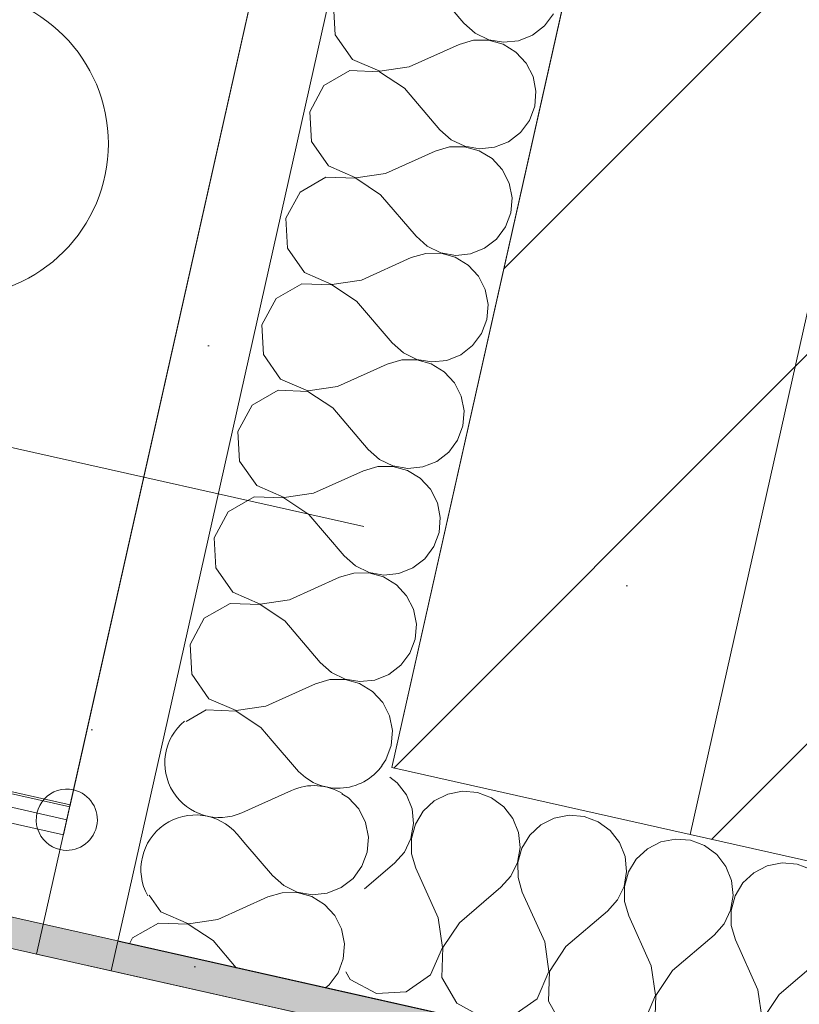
# Model space of a CAD drawing. Header units: millimetres. Extents: x -7218036 to -6523761, y 6117771 to 6337028.
# Tile 61 of 223: x -7153815 to -7153305, y 6129406 to 6130050. Entities that reach past the tile are written whole.
import ezdxf
from ezdxf.enums import TextEntityAlignment as Align

# ---------------------------------------------------------------- set-up
doc = ezdxf.new("R2010")
doc.units = ezdxf.units.MM
doc.header["$MEASUREMENT"] = 0
doc.linetypes.add('Dot & Dashed', pattern=[200, 100, -50, 0, -50])
doc.linetypes.add('Штрихпунктирная', pattern=[670.277762, 352.777767, -176.388884, 0, -141.111112])
for name, color, linetype in [('S - квартира_помещение.АР', 7, 'Continuous'), ('АР-Ограждения _балкона _ лоджии.АР', 7, 'Continuous'), ('АР-Отметки высот.АР', 7, 'Continuous'), ('АР-Стены внешние_Балконы _ лоджии.АР', 7, 'Continuous'), ('АР-Стены_внешние_.АР', 7, 'Continuous'), ('АР-Чертеж-Оси_Осевые размеры.АР', 7, 'Continuous')]:
    doc.layers.add(name, color=color, linetype=linetype)
for name, color, linetype, lineweight in [('АР-Ограждения _балкона _ лоджии.АР_Ном._пера__1', 7, 'Continuous', 0), ('АР-Отметки высот.АР_Ном._пера__120', 7, 'Continuous', 0), ('АР-Стены внешние_Балконы _ лоджии.АР_Ном._пера__1', 7, 'Continuous', 0), ('АР-Стены_внешние_.АР_Ном._пера__1', 7, 'Continuous', 30), ('АР-Чертеж-Оси_Осевые размеры.АР_Ном._пера__120', 7, 'Continuous', 0)]:
    doc.layers.add(name, color=color, linetype=linetype, lineweight=lineweight)
doc.styles.add('РЎР“Р•РќР•Р\xa0Р\x98Р\xa0_РЎРўР\x98Р›Р¬_2', font='GOTHIC.TTF')
pattern_1 = [(45, (-6566190.34, 6562677.8), (-127.279217, 127.279217), [])]
pattern_2 = [(45, (-6566190.34, 6563027.8), (-111.369318, 111.369318), [0, -105, 0, -157.5]), (110, (-6565840.34, 6563027.8), (148.001588, 53.868173), [0, -77, 0, -133])]

# ---------------------------------------------------------------- blocks, each defined once
blk = doc.blocks.new('Стена_164_7', base_point=(-7153233.12, 6130611.82))
at = {"layer": 'АР-Стены_внешние_.АР', "linetype": 'Continuous', "lineweight": 0, "true_color": 0x000000}
h = blk.add_hatch(dxfattribs=at)
h.set_pattern_fill('БЛОКИ_БЕТОННЫЕ_ЭФФЕКТИВН_7E', color=18, style=0, pattern_type=2)
h.set_pattern_definition(pattern_1)
h.paths.add_polyline_path([(-7153330.69, 6130633.73), (-7153571.74, 6129560.34), (-7153376.6, 6129516.52), (-7153135.55, 6130589.91)])
at = {"layer": 'АР-Стены_внешние_.АР_Ном._пера__1', "color": 7, "linetype": 'Continuous', "lineweight": 15, "flags": 128}
for points in [[(-7153330.69, 6130633.73), (-7153571.74, 6129560.34)], [(-7153376.6, 6129516.52), (-7153135.55, 6130589.91)], [(-7153571.74, 6129560.34), (-7153376.6, 6129516.52)]]:
    blk.add_lwpolyline(points, dxfattribs=at)
blk = doc.blocks.new('Стена_165_7', base_point=(-7153037.98, 6130568))
at = {"layer": 'АР-Стены_внешние_.АР', "linetype": 'Continuous', "lineweight": 0, "true_color": 0x000000}
h = blk.add_hatch(dxfattribs=at)
h.set_pattern_fill('БЛОКИ_БЕТОННЫЕ_ЭФФЕКТИВН_7E', color=18, style=0, pattern_type=2)
h.set_pattern_definition(pattern_1)
h.paths.add_polyline_path([(-7153135.55, 6130589.91), (-7153376.6, 6129516.52), (-7153181.46, 6129472.69), (-7152940.41, 6130546.09)])
at = {"layer": 'АР-Стены_внешние_.АР_Ном._пера__1', "color": 7, "linetype": 'Continuous', "lineweight": 15, "flags": 128}
for points in [[(-7153135.55, 6130589.91), (-7153376.6, 6129516.52)], [(-7153376.6, 6129516.52), (-7153181.46, 6129472.69)]]:
    blk.add_lwpolyline(points, dxfattribs=at)
blk = doc.blocks.new('Ограждение_4_7', base_point=(-6566190.34, 6562677.79))
at = {"layer": 'АР-Ограждения _балкона _ лоджии.АР_Ном._пера__1', "color": 7, "linetype": 'Dot & Dashed', "lineweight": 0}
blk.add_line((-7153784.37, 6129526.23), (-7156341.13, 6130100.44), dxfattribs=at)
at = {"layer": 'АР-Ограждения _балкона _ лоджии.АР_Ном._пера__1', "color": 7, "linetype": 'Continuous', "lineweight": 0, "flags": 128}
blk.add_lwpolyline([(-7153786.56, 6129516.47), (-7153782.18, 6129535.99), (-7156338.93, 6130110.19), (-7156343.32, 6130090.68)], close=True, dxfattribs=at)
blk.add_lwpolyline([(-7153779.99, 6129545.75, 1), (-7153788.75, 6129506.72, 1)], format="xyb", close=True, dxfattribs=at)
blk = doc.blocks.new('Линия_3_7', base_point=(-7154144.89, 6128687.24))
at = {"layer": 'АР-Отметки высот.АР_Ном._пера__120', "color": 7, "linetype": 'Continuous', "lineweight": 0}
blk.add_circle((-7153857.15, 6129968.39), 100, dxfattribs=at)
blk = doc.blocks.new('Стена_175_7', base_point=(-7156375.61, 6130036.44))
at = {"layer": 'АР-Стены внешние_Балконы _ лоджии.АР', "linetype": 'Continuous', "lineweight": 0, "true_color": 0x000000}
blk.add_hatch(color=18, dxfattribs=at).paths.add_polyline_path([(-7153995.89, 6129501.99), (-7154000.27, 6129482.48), (-7153404.05, 6129348.58), (-7153399.67, 6129368.09)])
at = {"layer": 'АР-Стены внешние_Балконы _ лоджии.АР_Ном._пера__1', "color": 7, "linetype": 'Continuous', "lineweight": 0}
blk.add_line((-7153404.05, 6129348.58), (-7154000.27, 6129482.48), dxfattribs=at)
at = {"layer": 'АР-Стены внешние_Балконы _ лоджии.АР_Ном._пера__1', "color": 7, "linetype": 'Continuous', "lineweight": 0, "flags": 128}
blk.add_lwpolyline([(-7153399.67, 6129368.09), (-7153995.89, 6129501.99)], dxfattribs=at)
blk = doc.blocks.new('*X669', base_point=(-6566190.34, 6562677.79))
at = {"layer": 'АР-Стены_внешние_.АР_Ном._пера__1', "color": 7, "linetype": 'Continuous', "lineweight": 0}
for p, q in [((-7153600.06, 6129540.54), (-7153604.41, 6129543.18)), ((-7153593.36, 6129533.31), (-7153600.06, 6129540.54)), ((-7153588.89, 6129524.53), (-7153593.36, 6129533.31)), ((-7153586.99, 6129514.86), (-7153588.89, 6129524.53)), ((-7153587.8, 6129505.04), (-7153586.99, 6129514.86)), ((-7153667.28, 6129510.16), (-7153649.81, 6129489.69)), ((-7153591.26, 6129495.82), (-7153587.8, 6129505.04)), ((-7153597.12, 6129487.89), (-7153591.26, 6129495.82)), ((-7153649.81, 6129489.69), (-7153642.44, 6129483.15)), ((-7153604.91, 6129481.87), (-7153597.12, 6129487.89)), ((-7153643.48, 6129478.51), (-7153652.94, 6129475.75)), ((-7153633.63, 6129478.58), (-7153643.48, 6129478.51)), ((-7153642.44, 6129483.15), (-7153633.57, 6129478.87)), ((-7153624.13, 6129475.96), (-7153633.63, 6129478.58)), ((-7153633.57, 6129478.87), (-7153623.86, 6129477.18)), ((-7153623.86, 6129477.18), (-7153614.06, 6129478.2)), ((-7153614.06, 6129478.2), (-7153604.91, 6129481.87)), ((-7153730.42, 6129477), (-7153722.75, 6129466.01)), ((-7153685.52, 6129461.1), (-7153652.94, 6129475.75)), ((-7153615.71, 6129470.84), (-7153624.13, 6129475.96)), ((-7153722.75, 6129466.01), (-7153704.83, 6129458.27)), ((-7153609.01, 6129463.62), (-7153615.71, 6129470.84)), ((-7153704.83, 6129458.27), (-7153685.52, 6129461.1)), ((-7153604.54, 6129454.84), (-7153609.01, 6129463.62)), ((-7153724.4, 6129458.65), (-7153741.34, 6129448.96)), ((-7153704.89, 6129457.98), (-7153724.4, 6129458.65)), ((-7153688.65, 6129447.16), (-7153704.89, 6129457.98)), ((-7153602.64, 6129445.17), (-7153604.54, 6129454.84)), ((-7153741.34, 6129448.96), (-7153743.4, 6129445.17)), ((-7153688.65, 6129447.16), (-7153673.56, 6129429.48)), ((-7153603.45, 6129435.35), (-7153602.64, 6129445.17)), ((-7153606.91, 6129426.13), (-7153603.45, 6129435.35)), ((-7153612.77, 6129418.2), (-7153606.91, 6129426.13)), ((-7153615.15, 6129416.36), (-7153612.77, 6129418.2))]:
    blk.add_line(p, q, dxfattribs=at)
blk = doc.blocks.new('*X670', base_point=(-6566190.34, 6562677.79))
at = {"layer": 'АР-Стены_внешние_.АР_Ном._пера__1', "color": 7, "linetype": 'Continuous', "lineweight": 0}
for p, q in [((-7153547.78, 6130074.4), (-7153524.6, 6130047.23)), ((-7153609.8, 6130059.04), (-7153608.71, 6130039.55)), ((-7153471.9, 6130045.43), (-7153466.05, 6130053.36)), ((-7153524.6, 6130047.23), (-7153517.23, 6130040.69)), ((-7153479.7, 6130039.41), (-7153471.9, 6130045.43)), ((-7153608.71, 6130039.55), (-7153597.53, 6130023.55)), ((-7153517.23, 6130040.69), (-7153508.36, 6130036.41)), ((-7153488.85, 6130035.74), (-7153479.7, 6130039.41)), ((-7153560.3, 6130018.64), (-7153527.73, 6130033.29)), ((-7153518.27, 6130036.05), (-7153527.73, 6130033.29)), ((-7153508.42, 6130036.13), (-7153518.27, 6130036.05)), ((-7153498.92, 6130033.5), (-7153508.42, 6130036.13)), ((-7153508.36, 6130036.41), (-7153498.65, 6130034.72)), ((-7153490.5, 6130028.39), (-7153498.92, 6130033.5)), ((-7153498.65, 6130034.72), (-7153488.85, 6130035.74)), ((-7153483.8, 6130021.16), (-7153490.5, 6130028.39)), ((-7153597.53, 6130023.55), (-7153579.62, 6130015.81)), ((-7153479.33, 6130012.38), (-7153483.8, 6130021.16)), ((-7153599.19, 6130016.19), (-7153616.13, 6130006.5)), ((-7153579.68, 6130015.53), (-7153599.19, 6130016.19)), ((-7153563.43, 6130004.7), (-7153579.68, 6130015.53)), ((-7153579.62, 6130015.81), (-7153560.3, 6130018.64)), ((-7153616.13, 6130006.5), (-7153625.45, 6129989.35)), ((-7153477.43, 6130002.71), (-7153479.33, 6130012.38)), ((-7153563.43, 6130004.7), (-7153540.25, 6129977.54)), ((-7153478.24, 6129992.89), (-7153477.43, 6130002.71)), ((-7153625.45, 6129989.35), (-7153624.36, 6129969.86)), ((-7153481.7, 6129983.67), (-7153478.24, 6129992.89)), ((-7153487.56, 6129975.74), (-7153481.7, 6129983.67)), ((-7153540.25, 6129977.54), (-7153532.88, 6129970.99)), ((-7153495.35, 6129969.72), (-7153487.56, 6129975.74)), ((-7153624.36, 6129969.86), (-7153613.19, 6129953.85)), ((-7153532.88, 6129970.99), (-7153524.01, 6129966.71)), ((-7153504.5, 6129966.05), (-7153495.35, 6129969.72)), ((-7153575.95, 6129948.95), (-7153543.38, 6129963.6)), ((-7153533.92, 6129966.36), (-7153543.38, 6129963.6)), ((-7153524.07, 6129966.43), (-7153533.92, 6129966.36)), ((-7153514.57, 6129963.81), (-7153524.07, 6129966.43)), ((-7153524.01, 6129966.71), (-7153514.3, 6129965.02)), ((-7153506.15, 6129958.69), (-7153514.57, 6129963.81)), ((-7153514.3, 6129965.02), (-7153504.5, 6129966.05)), ((-7153499.45, 6129951.47), (-7153506.15, 6129958.69)), ((-7153613.19, 6129953.85), (-7153595.27, 6129946.11)), ((-7153595.27, 6129946.11), (-7153575.95, 6129948.95)), ((-7153494.98, 6129942.69), (-7153499.45, 6129951.47)), ((-7153614.84, 6129946.5), (-7153631.78, 6129936.81)), ((-7153595.33, 6129945.83), (-7153614.84, 6129946.5)), ((-7153579.09, 6129935.01), (-7153595.33, 6129945.83)), ((-7153493.08, 6129933.02), (-7153494.98, 6129942.69)), ((-7153631.78, 6129936.81), (-7153641.1, 6129919.66)), ((-7153579.09, 6129935.01), (-7153555.9, 6129907.84)), ((-7153493.89, 6129923.2), (-7153493.08, 6129933.02)), ((-7153497.35, 6129913.97), (-7153493.89, 6129923.2)), ((-7153641.1, 6129919.66), (-7153640.01, 6129900.17)), ((-7153503.21, 6129906.05), (-7153497.35, 6129913.97)), ((-7153555.9, 6129907.84), (-7153548.53, 6129901.3)), ((-7153511, 6129900.02), (-7153503.21, 6129906.05)), ((-7153640.01, 6129900.17), (-7153628.84, 6129884.16)), ((-7153549.58, 6129896.67), (-7153559.03, 6129893.9)), ((-7153539.72, 6129896.74), (-7153549.58, 6129896.67)), ((-7153548.53, 6129901.3), (-7153539.66, 6129897.02)), ((-7153530.22, 6129894.12), (-7153539.72, 6129896.74)), ((-7153539.66, 6129897.02), (-7153529.95, 6129895.33)), ((-7153520.15, 6129896.36), (-7153511, 6129900.02)), ((-7153591.61, 6129879.26), (-7153559.03, 6129893.9)), ((-7153521.8, 6129889), (-7153530.22, 6129894.12)), ((-7153529.95, 6129895.33), (-7153520.15, 6129896.36)), ((-7153628.84, 6129884.16), (-7153610.92, 6129876.42)), ((-7153515.1, 6129881.78), (-7153521.8, 6129889)), ((-7153610.92, 6129876.42), (-7153591.61, 6129879.26)), ((-7153510.63, 6129872.99), (-7153515.1, 6129881.78)), ((-7153630.49, 6129876.8), (-7153647.43, 6129867.11)), ((-7153610.98, 6129876.14), (-7153630.49, 6129876.8)), ((-7153594.74, 6129865.32), (-7153610.98, 6129876.14)), ((-7153508.73, 6129863.33), (-7153510.63, 6129872.99)), ((-7153647.43, 6129867.11), (-7153656.75, 6129849.96)), ((-7153594.74, 6129865.32), (-7153571.56, 6129838.15)), ((-7153509.54, 6129853.51), (-7153508.73, 6129863.33)), ((-7153513.01, 6129844.28), (-7153509.54, 6129853.51)), ((-7153656.75, 6129849.96), (-7153655.66, 6129830.47)), ((-7153518.86, 6129836.36), (-7153513.01, 6129844.28)), ((-7153571.56, 6129838.15), (-7153564.19, 6129831.61)), ((-7153526.66, 6129830.33), (-7153518.86, 6129836.36)), ((-7153655.66, 6129830.47), (-7153644.49, 6129814.47)), ((-7153565.23, 6129826.97), (-7153574.69, 6129824.21)), ((-7153555.37, 6129827.05), (-7153565.23, 6129826.97)), ((-7153564.19, 6129831.61), (-7153555.31, 6129827.33)), ((-7153545.88, 6129824.43), (-7153555.37, 6129827.05)), ((-7153555.31, 6129827.33), (-7153545.6, 6129825.64)), ((-7153545.6, 6129825.64), (-7153535.8, 6129826.66)), ((-7153535.8, 6129826.66), (-7153526.66, 6129830.33)), ((-7153607.26, 6129809.56), (-7153574.69, 6129824.21)), ((-7153537.45, 6129819.31), (-7153545.88, 6129824.43)), ((-7153644.49, 6129814.47), (-7153626.57, 6129806.73)), ((-7153530.75, 6129812.08), (-7153537.45, 6129819.31)), ((-7153646.14, 6129807.11), (-7153663.08, 6129797.42)), ((-7153626.63, 6129806.45), (-7153646.14, 6129807.11)), ((-7153626.57, 6129806.73), (-7153607.26, 6129809.56)), ((-7153526.28, 6129803.3), (-7153530.75, 6129812.08)), ((-7153610.39, 6129795.63), (-7153626.63, 6129806.45)), ((-7153524.38, 6129793.63), (-7153526.28, 6129803.3)), ((-7153663.08, 6129797.42), (-7153672.4, 6129780.27)), ((-7153610.39, 6129795.63), (-7153587.21, 6129768.46)), ((-7153525.19, 6129783.81), (-7153524.38, 6129793.63)), ((-7153528.66, 6129774.59), (-7153525.19, 6129783.81)), ((-7153672.4, 6129780.27), (-7153671.31, 6129760.78)), ((-7153534.51, 6129766.66), (-7153528.66, 6129774.59)), ((-7153587.21, 6129768.46), (-7153579.84, 6129761.92)), ((-7153579.84, 6129761.92), (-7153570.96, 6129757.64)), ((-7153542.31, 6129760.64), (-7153534.51, 6129766.66)), ((-7153671.31, 6129760.78), (-7153660.14, 6129744.78)), ((-7153580.88, 6129757.28), (-7153590.34, 6129754.52)), ((-7153571.03, 6129757.36), (-7153580.88, 6129757.28)), ((-7153561.53, 6129754.73), (-7153571.03, 6129757.36)), ((-7153570.96, 6129757.64), (-7153561.25, 6129755.95)), ((-7153561.25, 6129755.95), (-7153551.45, 6129756.97)), ((-7153551.45, 6129756.97), (-7153542.31, 6129760.64)), ((-7153622.91, 6129739.87), (-7153590.34, 6129754.52)), ((-7153553.11, 6129749.61), (-7153561.53, 6129754.73)), ((-7153546.41, 6129742.39), (-7153553.11, 6129749.61)), ((-7153660.14, 6129744.78), (-7153642.22, 6129737.04)), ((-7153541.93, 6129733.61), (-7153546.41, 6129742.39)), ((-7153661.79, 6129737.42), (-7153678.74, 6129727.73)), ((-7153642.28, 6129736.75), (-7153661.79, 6129737.42)), ((-7153626.04, 6129725.93), (-7153642.28, 6129736.75)), ((-7153642.22, 6129737.04), (-7153622.91, 6129739.87)), ((-7153540.03, 6129723.94), (-7153541.93, 6129733.61)), ((-7153678.74, 6129727.73), (-7153688.05, 6129710.58)), ((-7153626.04, 6129725.93), (-7153602.86, 6129698.77)), ((-7153540.84, 6129714.12), (-7153540.03, 6129723.94)), ((-7153688.05, 6129710.58), (-7153686.96, 6129691.09)), ((-7153544.31, 6129704.9), (-7153540.84, 6129714.12)), ((-7153550.16, 6129696.97), (-7153544.31, 6129704.9)), ((-7153602.86, 6129698.77), (-7153595.49, 6129692.22)), ((-7153686.96, 6129691.09), (-7153675.79, 6129675.08)), ((-7153595.49, 6129692.22), (-7153586.61, 6129687.94)), ((-7153567.11, 6129687.28), (-7153557.96, 6129690.94)), ((-7153557.96, 6129690.94), (-7153550.16, 6129696.97)), ((-7153638.56, 6129670.18), (-7153605.99, 6129684.83)), ((-7153596.53, 6129687.59), (-7153605.99, 6129684.83)), ((-7153586.68, 6129687.66), (-7153596.53, 6129687.59)), ((-7153577.18, 6129685.04), (-7153586.68, 6129687.66)), ((-7153586.61, 6129687.94), (-7153576.91, 6129686.25)), ((-7153568.76, 6129679.92), (-7153577.18, 6129685.04)), ((-7153576.91, 6129686.25), (-7153567.11, 6129687.28)), ((-7153562.06, 6129672.7), (-7153568.76, 6129679.92)), ((-7153675.79, 6129675.08), (-7153657.87, 6129667.34)), ((-7153557.59, 6129663.92), (-7153562.06, 6129672.7)), ((-7153677.44, 6129667.73), (-7153694.39, 6129658.04)), ((-7153657.94, 6129667.06), (-7153677.44, 6129667.73)), ((-7153641.69, 6129656.24), (-7153657.94, 6129667.06)), ((-7153657.87, 6129667.34), (-7153638.56, 6129670.18)), ((-7153555.68, 6129654.25), (-7153557.59, 6129663.92)), ((-7153694.39, 6129658.04), (-7153703.71, 6129640.89)), ((-7153641.69, 6129656.24), (-7153618.51, 6129629.07)), ((-7153556.5, 6129644.43), (-7153555.68, 6129654.25)), ((-7153703.71, 6129640.89), (-7153702.62, 6129621.4)), ((-7153559.96, 6129635.2), (-7153556.5, 6129644.43)), ((-7153565.81, 6129627.28), (-7153559.96, 6129635.2)), ((-7153618.51, 6129629.07), (-7153611.14, 6129622.53)), ((-7153573.61, 6129621.25), (-7153565.81, 6129627.28)), ((-7153702.62, 6129621.4), (-7153691.44, 6129605.39)), ((-7153611.14, 6129622.53), (-7153602.26, 6129618.25)), ((-7153582.76, 6129617.59), (-7153573.61, 6129621.25)), ((-7153654.21, 6129600.49), (-7153621.64, 6129615.13)), ((-7153612.18, 6129617.9), (-7153621.64, 6129615.13)), ((-7153602.33, 6129617.97), (-7153612.18, 6129617.9)), ((-7153592.83, 6129615.35), (-7153602.33, 6129617.97)), ((-7153602.26, 6129618.25), (-7153592.56, 6129616.56)), ((-7153584.41, 6129610.23), (-7153592.83, 6129615.35)), ((-7153592.56, 6129616.56), (-7153582.76, 6129617.59)), ((-7153577.71, 6129603), (-7153584.41, 6129610.23)), ((-7153691.44, 6129605.39), (-7153673.52, 6129597.65)), ((-7153673.52, 6129597.65), (-7153654.21, 6129600.49)), ((-7153573.24, 6129594.22), (-7153577.71, 6129603)), ((-7153693.1, 6129598.03), (-7153706.19, 6129590.55)), ((-7153673.59, 6129597.37), (-7153693.1, 6129598.03)), ((-7153657.34, 6129586.55), (-7153673.59, 6129597.37)), ((-7153571.33, 6129584.56), (-7153573.24, 6129594.22)), ((-7153657.34, 6129586.55), (-7153649.98, 6129577.92)), ((-7153572.15, 6129574.74), (-7153571.33, 6129584.56)), ((-7153575.61, 6129565.51), (-7153572.15, 6129574.74)), ((-7153578.33, 6129561.83), (-7153575.61, 6129565.51))]:
    blk.add_line(p, q, dxfattribs=at)
blk = doc.blocks.new('*X671', base_point=(-6566190.34, 6562677.79))
at = {"layer": 'АР-Стены_внешние_.АР_Ном._пера__1', "color": 7, "linetype": 'Continuous', "lineweight": 0}
for p, q in [((-7153649.98, 6129577.92), (-7153634.16, 6129559.38)), ((-7153669.86, 6129530.79), (-7153637.29, 6129545.44)), ((-7153672.99, 6129516.86), (-7153667.28, 6129510.16))]:
    blk.add_line(p, q, dxfattribs=at)
for centre, start, end in [((-7153684.51, 6129563.37), 129.78945, 294.21244), ((-7153606.99, 6129582.56), 220.47265, 324.3567), ((-7153622.64, 6129512.87), 58.63273, 114.21244), ((-7153700.16, 6129493.67), 40.47265, 208.82054)]:
    blk.add_arc(centre, 35.71, start, end, dxfattribs=at)
blk = doc.blocks.new('Стена_195_7', base_point=(-7153363.55, 6130487.26))
at = {"layer": 'АР-Стены_внешние_.АР', "linetype": 'Continuous', "lineweight": 0, "true_color": 0x000000}
h = blk.add_hatch(dxfattribs=at)
h.set_pattern_fill('ШТУКАТУРКА__ГИПС_01_0007', color=18, style=0, pattern_type=2)
h.set_pattern_definition(pattern_2)
h.paths.add_polyline_path([(-7153558.69, 6130531.08), (-7153804.11, 6129438.3), (-7153746.01, 6129468.81), (-7153509.91, 6130520.13)])
h = blk.add_hatch(dxfattribs=at)
h.set_pattern_fill('ШТУКАТУРКА__ГИПС_01_0007', color=18, style=0, pattern_type=2)
h.set_pattern_definition(pattern_2)
h.paths.add_polyline_path([(-7153746.01, 6129468.81), (-7153776.77, 6129452.66), (-7153750.94, 6129446.86)])
h = blk.add_hatch(dxfattribs=at)
h.set_pattern_fill('ШТУКАТУРКА__ГИПС_01_0007', color=18, style=0, pattern_type=2)
h.set_pattern_definition(pattern_2)
h.paths.add_polyline_path([(-7153776.77, 6129452.66), (-7153804.11, 6129438.3), (-7153755.32, 6129427.35), (-7153750.94, 6129446.86)])
at = {"layer": 'АР-Стены_внешние_.АР_Ном._пера__1', "color": 7, "linetype": 'Continuous', "lineweight": 0}
for p, q in [((-7153509.91, 6130520.13), (-7153718.07, 6129593.21)), ((-7153718.07, 6129593.21), (-7153746.01, 6129468.81)), ((-7153746.01, 6129468.81), (-7153750.94, 6129446.86)), ((-7153750.94, 6129446.86), (-7153755.32, 6129427.35)), ((-7153750.94, 6129446.86), (-7153604.59, 6129413.99))]:
    blk.add_line(p, q, dxfattribs=at)
at = {"layer": 'АР-Стены_внешние_.АР_Ном._пера__1', "color": 7, "linetype": 'Continuous', "lineweight": 0, "flags": 128}
for points in [[(-7153558.69, 6130531.08), (-7153804.11, 6129438.3)], [(-7153571.72, 6129560.35), (-7153363.55, 6130487.26)], [(-7153804.11, 6129438.3), (-7153755.32, 6129427.35)]]:
    blk.add_lwpolyline(points, dxfattribs=at)
at = {"layer": 'АР-Стены_внешние_.АР', "color": 7, "lineweight": 0}
for name in ['*X670', '*X671', '*X669']:
    blk.add_blockref(name, (-6566190.34, 6562677.79), dxfattribs=at)
blk = doc.blocks.new('*X677', base_point=(-6566190.34, 6562677.79))
at = {"layer": 'АР-Стены_внешние_.АР_Ном._пера__1', "color": 7, "linetype": 'Continuous', "lineweight": 0}
for p, q in [((-7153568.21, 6129550.43), (-7153573.13, 6129554.06)), ((-7153562.19, 6129542.63), (-7153568.21, 6129550.43)), ((-7153558.52, 6129533.49), (-7153562.19, 6129542.63)), ((-7153535.16, 6129543.01), (-7153543.94, 6129538.54)), ((-7153525.49, 6129544.91), (-7153535.16, 6129543.01)), ((-7153515.67, 6129544.1), (-7153525.49, 6129544.91)), ((-7153506.45, 6129540.63), (-7153515.67, 6129544.1)), ((-7153543.94, 6129538.54), (-7153551.17, 6129531.84)), ((-7153498.52, 6129534.78), (-7153506.45, 6129540.63)), ((-7153557.5, 6129523.69), (-7153558.52, 6129533.49)), ((-7153551.17, 6129531.84), (-7153556.28, 6129523.42)), ((-7153492.5, 6129526.98), (-7153498.52, 6129534.78)), ((-7153559.19, 6129513.98), (-7153557.5, 6129523.69)), ((-7153556.28, 6129523.42), (-7153558.91, 6129513.92)), ((-7153488.83, 6129517.84), (-7153492.5, 6129526.98)), ((-7153465.47, 6129527.36), (-7153474.25, 6129522.89)), ((-7153455.8, 6129529.26), (-7153465.47, 6129527.36)), ((-7153445.98, 6129528.45), (-7153455.8, 6129529.26)), ((-7153436.76, 6129524.98), (-7153445.98, 6129528.45)), ((-7153428.83, 6129519.13), (-7153436.76, 6129524.98)), ((-7153487.81, 6129508.04), (-7153488.83, 6129517.84)), ((-7153474.25, 6129522.89), (-7153481.47, 6129516.18)), ((-7153422.8, 6129511.33), (-7153428.83, 6129519.13)), ((-7153563.47, 6129505.1), (-7153559.19, 6129513.98)), ((-7153558.91, 6129513.92), (-7153558.83, 6129504.06)), ((-7153481.47, 6129516.18), (-7153486.59, 6129507.76)), ((-7153419.14, 6129502.18), (-7153422.8, 6129511.33)), ((-7153395.78, 6129511.71), (-7153404.56, 6129507.23)), ((-7153386.11, 6129513.61), (-7153395.78, 6129511.71)), ((-7153376.29, 6129512.8), (-7153386.11, 6129513.61)), ((-7153367.06, 6129509.33), (-7153376.29, 6129512.8)), ((-7153570.01, 6129497.74), (-7153563.47, 6129505.1)), ((-7153558.83, 6129504.06), (-7153556.07, 6129494.6)), ((-7153489.5, 6129498.33), (-7153487.81, 6129508.04)), ((-7153486.59, 6129507.76), (-7153489.21, 6129498.27)), ((-7153404.56, 6129507.23), (-7153411.78, 6129500.53)), ((-7153359.14, 6129503.48), (-7153367.06, 6129509.33)), ((-7153589.52, 6129481.09), (-7153570.01, 6129497.74)), ((-7153493.78, 6129489.45), (-7153489.5, 6129498.33)), ((-7153489.21, 6129498.27), (-7153489.14, 6129488.41)), ((-7153418.11, 6129492.38), (-7153419.14, 6129502.18)), ((-7153411.78, 6129500.53), (-7153416.9, 6129492.11)), ((-7153353.11, 6129495.68), (-7153359.14, 6129503.48)), ((-7153316.42, 6129497.96), (-7153326.08, 6129496.05)), ((-7153306.59, 6129497.14), (-7153316.42, 6129497.96)), ((-7153541.42, 6129462.03), (-7153556.07, 6129494.6)), ((-7153419.8, 6129482.68), (-7153418.11, 6129492.38)), ((-7153416.9, 6129492.11), (-7153419.52, 6129482.61)), ((-7153349.45, 6129486.53), (-7153353.11, 6129495.68)), ((-7153334.86, 6129491.58), (-7153342.09, 6129484.88)), ((-7153326.08, 6129496.05), (-7153334.86, 6129491.58)), ((-7153297.37, 6129493.68), (-7153306.59, 6129497.14)), ((-7153289.44, 6129487.83), (-7153297.37, 6129493.68)), ((-7153500.32, 6129482.08), (-7153493.78, 6129489.45)), ((-7153489.14, 6129488.41), (-7153486.38, 6129478.95)), ((-7153348.42, 6129476.73), (-7153349.45, 6129486.53)), ((-7153342.09, 6129484.88), (-7153347.21, 6129476.46)), ((-7153283.42, 6129480.03), (-7153289.44, 6129487.83)), ((-7153527.49, 6129458.9), (-7153500.32, 6129482.08)), ((-7153471.73, 6129446.38), (-7153486.38, 6129478.95)), ((-7153424.08, 6129473.8), (-7153419.8, 6129482.68)), ((-7153419.52, 6129482.61), (-7153419.45, 6129472.76)), ((-7153279.75, 6129470.88), (-7153283.42, 6129480.03)), ((-7153256.39, 6129480.4), (-7153265.17, 6129475.93)), ((-7153246.72, 6129482.3), (-7153256.39, 6129480.4)), ((-7153236.9, 6129481.49), (-7153246.72, 6129482.3)), ((-7153227.68, 6129478.03), (-7153236.9, 6129481.49)), ((-7153219.75, 6129472.17), (-7153227.68, 6129478.03)), ((-7153430.62, 6129466.43), (-7153424.08, 6129473.8)), ((-7153419.45, 6129472.76), (-7153416.69, 6129463.3)), ((-7153350.11, 6129467.03), (-7153348.42, 6129476.73)), ((-7153347.21, 6129476.46), (-7153349.83, 6129466.96)), ((-7153265.17, 6129475.93), (-7153272.4, 6129469.23)), ((-7153213.73, 6129464.38), (-7153219.75, 6129472.17)), ((-7153457.79, 6129443.25), (-7153430.62, 6129466.43)), ((-7153354.39, 6129458.15), (-7153350.11, 6129467.03)), ((-7153349.83, 6129466.96), (-7153349.76, 6129457.11)), ((-7153278.73, 6129461.08), (-7153279.75, 6129470.88)), ((-7153272.4, 6129469.23), (-7153277.51, 6129460.81)), ((-7153183.1, 6129465.46), (-7153186.7, 6129464.75)), ((-7153538.59, 6129442.72), (-7153541.42, 6129462.03)), ((-7153527.49, 6129458.9), (-7153538.31, 6129442.66)), ((-7153402.04, 6129430.73), (-7153416.69, 6129463.3)), ((-7153280.42, 6129451.37), (-7153278.73, 6129461.08)), ((-7153277.51, 6129460.81), (-7153280.14, 6129451.31)), ((-7153210.06, 6129455.23), (-7153213.73, 6129464.38)), ((-7153195.48, 6129460.28), (-7153202.7, 6129453.58)), ((-7153186.7, 6129464.75), (-7153195.48, 6129460.28)), ((-7153360.93, 6129450.78), (-7153354.39, 6129458.15)), ((-7153349.76, 6129457.11), (-7153346.99, 6129447.65)), ((-7153209.03, 6129445.43), (-7153210.06, 6129455.23)), ((-7153202.7, 6129453.58), (-7153207.82, 6129445.16)), ((-7153468.9, 6129427.07), (-7153471.73, 6129446.38)), ((-7153388.1, 6129427.6), (-7153360.93, 6129450.78)), ((-7153332.35, 6129415.08), (-7153346.99, 6129447.65)), ((-7153284.7, 6129442.5), (-7153280.42, 6129451.37)), ((-7153280.14, 6129451.31), (-7153280.06, 6129441.46)), ((-7153546.33, 6129424.8), (-7153538.59, 6129442.72)), ((-7153538.31, 6129442.66), (-7153538.97, 6129423.15)), ((-7153457.79, 6129443.25), (-7153468.61, 6129427.01)), ((-7153291.24, 6129435.13), (-7153284.7, 6129442.5)), ((-7153280.06, 6129441.46), (-7153277.3, 6129432)), ((-7153210.73, 6129435.72), (-7153209.03, 6129445.43)), ((-7153207.82, 6129445.16), (-7153210.44, 6129435.66)), ((-7153318.41, 6129411.95), (-7153291.24, 6129435.13)), ((-7153215, 6129426.85), (-7153210.73, 6129435.72)), ((-7153210.44, 6129435.66), (-7153210.37, 6129425.81)), ((-7153601.74, 6129426.69), (-7153598.97, 6129421.86)), ((-7153476.64, 6129409.15), (-7153468.9, 6129427.07)), ((-7153468.61, 6129427.01), (-7153469.28, 6129407.5)), ((-7153399.2, 6129411.42), (-7153402.04, 6129430.73)), ((-7153388.1, 6129427.6), (-7153398.92, 6129411.35)), ((-7153262.65, 6129399.43), (-7153277.3, 6129432)), ((-7153221.55, 6129419.48), (-7153215, 6129426.85)), ((-7153598.97, 6129421.86), (-7153581.82, 6129412.54)), ((-7153562.33, 6129413.63), (-7153546.33, 6129424.8)), ((-7153538.97, 6129423.15), (-7153529.28, 6129406.21)), ((-7153210.37, 6129425.81), (-7153207.61, 6129416.35)), ((-7153581.82, 6129412.54), (-7153562.33, 6129413.63)), ((-7153329.51, 6129395.77), (-7153332.35, 6129415.08)), ((-7153248.71, 6129396.3), (-7153221.55, 6129419.48)), ((-7153198.62, 6129396.36), (-7153207.61, 6129416.35)), ((-7153492.64, 6129397.98), (-7153476.64, 6129409.15)), ((-7153469.28, 6129407.5), (-7153459.59, 6129390.55)), ((-7153406.94, 6129393.5), (-7153399.2, 6129411.42)), ((-7153398.92, 6129411.35), (-7153399.59, 6129391.85)), ((-7153318.41, 6129411.95), (-7153329.23, 6129395.7)), ((-7153529.28, 6129406.21), (-7153512.13, 6129396.89)), ((-7153512.13, 6129396.89), (-7153492.64, 6129397.98)), ((-7153337.25, 6129377.85), (-7153329.51, 6129395.77)), ((-7153329.23, 6129395.7), (-7153329.89, 6129376.19)), ((-7153259.82, 6129380.11), (-7153262.65, 6129399.43)), ((-7153248.71, 6129396.3), (-7153259.54, 6129380.05)), ((-7153459.59, 6129390.55), (-7153442.44, 6129381.24)), ((-7153422.95, 6129382.33), (-7153406.94, 6129393.5)), ((-7153399.59, 6129391.85), (-7153389.9, 6129374.9)), ((-7153442.44, 6129381.24), (-7153422.95, 6129382.33)), ((-7153353.26, 6129366.67), (-7153337.25, 6129377.85)), ((-7153329.89, 6129376.19), (-7153320.2, 6129359.25)), ((-7153267.56, 6129362.2), (-7153259.82, 6129380.11)), ((-7153259.54, 6129380.05), (-7153260.2, 6129360.54)), ((-7153389.9, 6129374.9), (-7153372.74, 6129365.58)), ((-7153372.74, 6129365.58), (-7153353.26, 6129366.67)), ((-7153283.56, 6129351.02), (-7153267.56, 6129362.2)), ((-7153320.2, 6129359.25), (-7153303.05, 6129349.93)), ((-7153260.2, 6129360.54), (-7153250.51, 6129343.6)), ((-7153303.05, 6129349.93), (-7153283.56, 6129351.02)), ((-7153250.51, 6129343.6), (-7153233.36, 6129334.28)), ((-7153213.87, 6129335.37), (-7153212.03, 6129336.66)), ((-7153233.36, 6129334.28), (-7153213.87, 6129335.37))]:
    blk.add_line(p, q, dxfattribs=at)
blk = doc.blocks.new('Стена_197_7', base_point=(-7153588.15, 6129487.17))
at = {"layer": 'АР-Стены_внешние_.АР', "linetype": 'Continuous', "lineweight": 0, "true_color": 0x000000}
h = blk.add_hatch(dxfattribs=at)
h.set_pattern_fill('ШТУКАТУРКА__ГИПС_01_0007', color=18, style=0, pattern_type=2)
h.set_pattern_definition(pattern_2)
h.paths.add_polyline_path([(-7153067.99, 6129293.48), (-7153750.94, 6129446.86), (-7153755.32, 6129427.35), (-7153072.37, 6129273.97)])
at = {"layer": 'АР-Стены_внешние_.АР_Ном._пера__1', "color": 7, "linetype": 'Continuous', "lineweight": 0}
for p, q in [((-7153750.94, 6129446.86), (-7153755.32, 6129427.35)), ((-7153750.94, 6129446.86), (-7153604.59, 6129413.99)), ((-7153604.59, 6129413.99), (-7153214.34, 6129326.35))]:
    blk.add_line(p, q, dxfattribs=at)
at = {"layer": 'АР-Стены_внешние_.АР_Ном._пера__1', "color": 7, "linetype": 'Continuous', "lineweight": 0, "flags": 128}
for points in [[(-7153181.47, 6129472.7), (-7153571.72, 6129560.35)], [(-7153755.32, 6129427.35), (-7153072.37, 6129273.97)]]:
    blk.add_lwpolyline(points, dxfattribs=at)
at = {"layer": 'АР-Стены_внешние_.АР', "color": 7, "lineweight": 0}
blk.add_blockref('*X677', (-6566190.34, 6562677.79), dxfattribs=at)
blk = doc.blocks.new('Стандартный Маркер Сетки[103]_7', base_point=(-7217047.88, 6143970.27))
at = {"layer": 'АР-Чертеж-Оси_Осевые размеры.АР_Ном._пера__120', "color": 7, "linetype": 'Штрихпунктирная', "lineweight": 0}
blk.add_line((-7216072.19, 6143751.13), (-7137130.99, 6126021.36), dxfattribs=at)
at = {"layer": 'АР-Чертеж-Оси_Осевые размеры.АР_Ном._пера__120', "color": 7, "lineweight": 0, "style": 'РЎР“Р•РќР•Р\xa0Р\x98Р\xa0_РЎРўР\x98Р›Р¬_2'}
for tag, p in [('AC_MarkerText_1_0', (-7217465.8, 6144260.91)), ('AC_MarkerText_1_1', (-7135597.52, 6125873.73))]:
    blk.add_attdef(tag, text='', height=350, rotation=347.34172, dxfattribs=at).set_placement(p, align=Align.TOP_CENTER)
blk = doc.blocks.new('Стандартный Маркер Сетки[106]_7', base_point=(-7217047.88, 6143970.27))
at = {"layer": 'АР-Чертеж-Оси_Осевые размеры.АР_Ном._пера__120', "color": 7, "linetype": 'Штрихпунктирная', "lineweight": 0}
blk.add_line((-7216072.19, 6143751.13), (-7137130.99, 6126021.36), dxfattribs=at)
at = {"layer": 'АР-Чертеж-Оси_Осевые размеры.АР_Ном._пера__120', "color": 7, "lineweight": 0, "style": 'РЎР“Р•РќР•Р\xa0Р\x98Р\xa0_РЎРўР\x98Р›Р¬_2'}
for tag, p in [('AC_MarkerText_1_0', (-7217465.8, 6144260.91)), ('AC_MarkerText_1_1', (-7135597.52, 6125873.73))]:
    blk.add_attdef(tag, text='', height=350, rotation=347.34172, dxfattribs=at).set_placement(p, align=Align.TOP_CENTER)
blk = doc.blocks.new('Стандартный Маркер Сетки[109]_7', base_point=(-7217047.88, 6143970.27))
at = {"layer": 'АР-Чертеж-Оси_Осевые размеры.АР_Ном._пера__120', "color": 7, "linetype": 'Штрихпунктирная', "lineweight": 0}
blk.add_line((-7216072.19, 6143751.13), (-7137130.99, 6126021.36), dxfattribs=at)
at = {"layer": 'АР-Чертеж-Оси_Осевые размеры.АР_Ном._пера__120', "color": 7, "lineweight": 0, "style": 'РЎР“Р•РќР•Р\xa0Р\x98Р\xa0_РЎРўР\x98Р›Р¬_2'}
for tag, p in [('AC_MarkerText_1_0', (-7217465.8, 6144260.91)), ('AC_MarkerText_1_1', (-7135597.52, 6125873.73))]:
    blk.add_attdef(tag, text='', height=350, rotation=347.34172, dxfattribs=at).set_placement(p, align=Align.TOP_CENTER)
blk = doc.blocks.new('Стандартный Маркер Сетки[112]_7', base_point=(-7217047.88, 6143970.27))
at = {"layer": 'АР-Чертеж-Оси_Осевые размеры.АР_Ном._пера__120', "color": 7, "linetype": 'Штрихпунктирная', "lineweight": 0}
blk.add_line((-7216072.19, 6143751.13), (-7137130.99, 6126021.36), dxfattribs=at)
at = {"layer": 'АР-Чертеж-Оси_Осевые размеры.АР_Ном._пера__120', "color": 7, "lineweight": 0, "style": 'РЎР“Р•РќР•Р\xa0Р\x98Р\xa0_РЎРўР\x98Р›Р¬_2'}
for tag, p in [('AC_MarkerText_1_0', (-7217465.8, 6144260.91)), ('AC_MarkerText_1_1', (-7135597.52, 6125873.73))]:
    blk.add_attdef(tag, text='', height=350, rotation=347.34172, dxfattribs=at).set_placement(p, align=Align.TOP_CENTER)

msp = doc.modelspace()

# ---------------------------------------------------------------- linework, layer by layer
at = {"layer": 'S - квартира_помещение.АР', "color": 254, "linetype": 'Continuous', "lineweight": 0, "true_color": 0xd8d8d8, "flags": 128}
msp.add_lwpolyline([(-7156358.386, 6130113.145), (-7153782.48, 6129534.641), (-7153563.053, 6130511.684), (-7156138.959, 6131090.189)], close=True, dxfattribs=at)

# ---------------------------------------------------------------- block references
at = {"layer": 'АР-Ограждения _балкона _ лоджии.АР', "color": 7, "linetype": 'Continuous', "lineweight": 0}
msp.add_blockref('Ограждение_4_7', (-6566190.34, 6562677.795), dxfattribs=at)
at = {"layer": 'АР-Отметки высот.АР', "color": 7, "linetype": 'Continuous', "lineweight": 0}
msp.add_blockref('Линия_3_7', (-7154144.887, 6128687.241), dxfattribs=at)
at = {"layer": 'АР-Стены внешние_Балконы _ лоджии.АР', "color": 7, "lineweight": 0}
msp.add_blockref('Стена_175_7', (-7156375.613, 6130036.436), dxfattribs=at)
at = {"layer": 'АР-Стены_внешние_.АР', "color": 7, "lineweight": 0}
for name, p in [('Стена_164_7', (-7153233.118, 6130611.822)), ('Стена_165_7', (-7153037.978, 6130568.001)), ('Стена_195_7', (-7153363.552, 6130487.26)), ('Стена_197_7', (-7153588.152, 6129487.168))]:
    msp.add_blockref(name, p, dxfattribs=at)
at = {"layer": 'АР-Чертеж-Оси_Осевые размеры.АР', "color": 8, "linetype": 'Continuous', "lineweight": 15}
for name in ['Стандартный Маркер Сетки[103]_7', 'Стандартный Маркер Сетки[106]_7', 'Стандартный Маркер Сетки[109]_7', 'Стандартный Маркер Сетки[112]_7']:
    msp.add_blockref(name, (-7217047.883, 6143970.265), dxfattribs=at)

doc.saveas('drawing.dxf')
